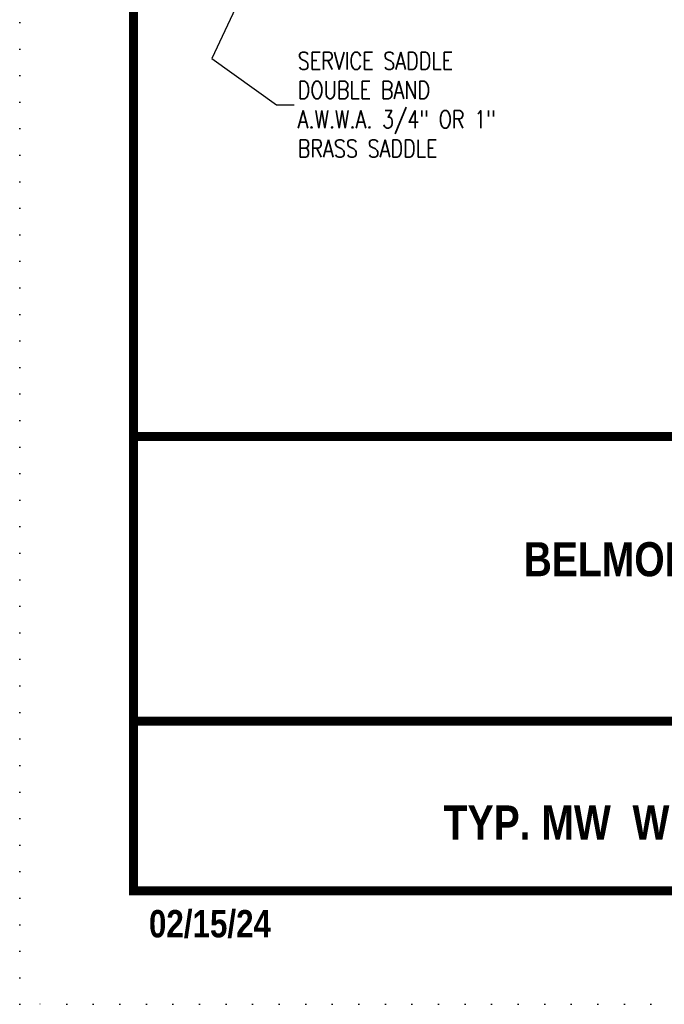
# Model space of a CAD drawing. Extents: x -603 to -141, y -298 to 300.
# Tile 1 of 233: x -603 to -449, y -298 to -63. Entities that reach past the tile are written whole.
import ezdxf
from ezdxf.enums import TextEntityAlignment as Align

# ---------------------------------------------------------------- set-up
doc = ezdxf.new("R2010")
doc.units = 0
doc.header["$LTSCALE"] = 25
doc.header["$MEASUREMENT"] = 0
doc.linetypes.add('DOT2', pattern=[0.125, 0, -0.125])
doc.layers.get('DEFPOINTS').update_dxf_attribs({"linetype": 'CONTINUOUS'})
for name, color, linetype in [('BORDER', 252, 'CONTINUOUS'), ('TEXT', 7, 'CONTINUOUS'), ('VCV_DETAIL', 7, 'CONTINUOUS')]:
    doc.layers.add(name, color=color, linetype=linetype)
doc.styles.add('ROMANS', font='romans.shx', dxfattribs={"width": 0.8})
doc.styles.add('TECHNICAL', font='techb___.ttf')
doc.dimstyles.get("Standard").update_dxf_attribs({"dimtxt": 0.18, "dimasz": 0.18, "dimexe": 0.18, "dimexo": 0.0625, "dimgap": 0.09, "dimtad": 0, "dimtih": 1, "dimtoh": 1, "dimdec": 4, "dimzin": 0, "dimdsep": 46, "dimtxsty": 'Standard', "dimcen": 0.09, "dimadec": 0, "dimazin": 0, "dimtfac": 1, "dimtdec": 4, "dimtofl": 0, "dimtmove": 0, "dimatfit": 3, "dimfxl": 1, "dimtolj": 1, "dimtzin": 0, "dimarcsym": 0})

msp = doc.modelspace()

# ---------------------------------------------------------------- linework, layer by layer
at = {"layer": 'BORDER', "color": 7, "const_width": 2.17}
msp.add_lwpolyline([(-575.86, -270.99), (-575.86, 272.63), (-168.15, 272.63), (-168.15, -270.99)], close=True, dxfattribs=at)
for points in [[(-575.86, -162.27), (-168.15, -162.27)], [(-575.86, -230.4), (-168.15, -230.4)]]:
    msp.add_lwpolyline(points, dxfattribs=at)
at = {"layer": 'DEFPOINTS', "color": 3, "linetype": 'DOT2', "ltscale": 2}
msp.add_lwpolyline([(-603.04, -298.17), (-603.04, 299.81), (-140.96, 299.81), (-140.96, -298.17)], close=True, dxfattribs=at)

# ---------------------------------------------------------------- texts
at = {"layer": 'BORDER', "style": 'TECHNICAL'}
msp.add_text('9/25/17', height=0.198, dxfattribs=at).set_placement((-575.75, -270.87))
msp.add_text('9/25/17', height=0.198, rotation=270, dxfattribs=at).set_placement((-575.74, -271.1))
at = {"layer": 'TEXT', "color": 7, "style": 'TECHNICAL'}
for s, p in [('BELMONT COUNTY WATER AND SEWER DISTRICT', (-252.2, -191.66)), ('TYP. MW  WITH BACKFLOW FOR NEW CONSTRUCTION ', (-248.48, -254.67))]:
    msp.add_text(s, height=8.1543, dxfattribs=at).set_placement(p, align=Align.MIDDLE_RIGHT)
msp.add_text('02/15/24', height=6.545, dxfattribs=at).set_placement((-572.14, -282.16))
at = {"layer": 'VCV_DETAIL', "color": 7, "insert": (-536.56, -82.89), "char_height": 4.2, "width": 85.1925, "attachment_point": 4, "style": 'ROMANS'}
msp.add_mtext('\\A1;SERVICE SADDLE \\PDOUBLE BAND\\PA.W.W.A. 3/4" OR 1"\\PBRASS SADDLE', dxfattribs=at)

# ---------------------------------------------------------------- leaders
at = {"layer": 'VCV_DETAIL', "annotation_type": 0, "has_hookline": 1, "hookline_direction": 0, "text_width": 53.92}
msp.add_leader([(-531.64, -17.57), (-557.1, -71.84), (-541.6, -82.89), (-537.4, -82.89)], dimstyle='Standard', override={"dimscale": 28, "dimtxt": 0.15, "dimasz": 0.15, "dimexe": 0.09, "dimexo": 0.03, "dimgap": 0.03, "dimtad": 0, "dimtih": 0, "dimtoh": 0, "dimdec": 0, "dimtxsty": 'ROMANS', "dimclrt": 7, "dimtdec": 0}, dxfattribs=at)

doc.saveas('drawing.dxf')
